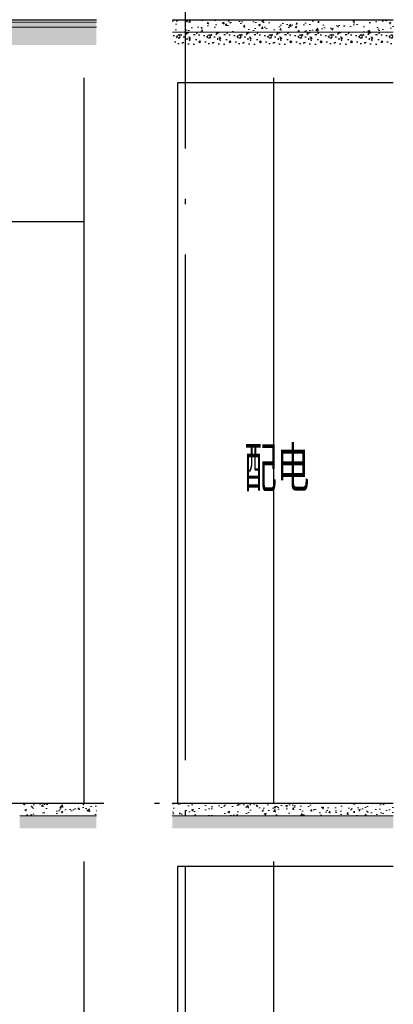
# Model space of a CAD drawing. Extents: x 1147314 to 1218578, y -272074 to -241968.
# Tile 18 of 47: x 1170450 to 1171926, y -256612 to -252716. Entities that reach past the tile are written whole.
import ezdxf

# ---------------------------------------------------------------- set-up
doc = ezdxf.new("R2010")
doc.units = 0
doc.header["$LTSCALE"] = 1000
doc.header["$MEASUREMENT"] = 0
doc.linetypes.add('230303生产综合楼-平面图_t8$0$DOTE', pattern=[2.42, 2, -0.2, 0.02, -0.2])
for name, color, linetype in [('A-SECT-SURF', 6, 'Continuous'), ('A-看线', 115, 'Continuous'), ('DIM_SYMB', 3, 'Continuous'), ('DOTE', 1, 'Continuous'), ('PUB_HATCH', 8, 'Continuous'), ('PUB_TEXT', 7, 'Continuous'), ('墙身抹灰', 6, 'Continuous')]:
    doc.layers.add(name, color=color, linetype=linetype)
doc.layers.add('墙身分层线', color=253, linetype='Continuous', lineweight=18)
doc.styles.add('_TCH_DIM', font='SIMPLEX', dxfattribs={"bigfont": 'GBCBIG'})

# ---------------------------------------------------------------- blocks, each defined once
blk = doc.blocks.new('A$C676a9bbe')
at = {"layer": 'PUB_HATCH'}
h = blk.add_hatch(dxfattribs=at)
h.set_pattern_fill('加气混凝土', color=256, scale=10, style=0)
h.set_pattern_definition([(0, (-1151356.99, 220505.91), (60, 120), [0, -120]), (0, (-1151427.19, 220489.71), (60, 120), [0, -120]), (0, (-1151388.19, 220488.51), (60, 120), [0, -120]), (0, (-1151345.59, 220523.91), (60, 120), [0, -120]), (0, (-1151395.39, 220482.51), (60, 120), [0, -120]), (0, (-1151333.59, 220599.51), (60, 120), [0, -120]), (0, (-1151370.19, 220589.91), (60, 120), [0, -120]), (0, (-1151350.99, 220574.91), (60, 120), [0, -120]), (0, (-1151448.79, 220572.51), (60, 120), [0, -120]), (0, (-1151389.99, 220567.11), (60, 120), [0, -120]), (0, (-1151412.79, 220536.51), (60, 120), [0, -120]), (0, (-1151411.59, 220491.51), (60, 120), [0, -120]), (0, (-1151366.59, 220486.71), (60, 120), [0, -120]), (0, (-1151333.59, 220539.51), (60, 120), [0, -120]), (0, (-1151445.79, 220520.91), (60, 120), [0, -120]), (0, (-1151435.59, 220541.31), (60, 120), [0, -120]), (0, (-1151388.79, 220532.91), (60, 120), [0, -120]), (0, (-1151405.59, 220515.51), (60, 120), [0, -120]), (0, (-1151415.19, 220555.11), (60, 120), [0, -120]), (0, (-1151400.19, 220600.11), (60, 120), [0, -120]), (0, (-1151440.99, 220495.71), (60, 120), [0, -120]), (0, (-1151374.99, 220575.51), (60, 120), [0, -120]), (0, (-1151430.79, 220577.31), (60, 120), [0, -120]), (0, (-1151440.39, 220592.91), (60, 120), [0, -120]), (130.601294, (-1151340.961, 220561.941), (-299.999996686, 360.000001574), [5.268311, -2207.4222]), (18.4349488, (-1151349.532, 220564.227), (299.9999989, 119.9999991), [5.421048, -753.52558]), (90, (-1151349.53, 220559.084), (60, 120), [5.142857, -234.85713]), (161.565051, (-1151344.39, 220557.37), (-300.0000015, 119.99999105), [5.421048, -753.52558]), (53.1301023, (-1151344.39, 220557.37), (60.0000001, 119.99999994), [5.714286, -594.2857]), (135, (-1151339.82, 220496.227), (-60.0000073, 119.9999919), [4.848732, -334.56252]), (45, (-1151346.675, 220496.227), (59.9999996, 119.9999995), [4.848732, -334.56252]), (135, (-1151343.247, 220492.8), (-60.0000073, 119.9999919), [4.848732, -334.56252]), (45, (-1151343.247, 220492.8), (59.9999996, 119.9999995), [4.848732, -334.56252]), (116.565051, (-1151397.53, 220576.8), (-1e-05, 239.999993), [6.388765, -127.7753]), (180, (-1151400.39, 220582.51), (-60, 120), [6.857143, -113.14285]), (63.434949, (-1151410.1, 220576.8), (5e-07, 239.999999), [6.388765, -127.7753]), (116.565051, (-1151407.25, 220571.08), (-1e-05, 239.999993), [6.388765, -127.7753]), (0, (-1151407.25, 220571.08), (60, 120), [6.857143, -113.14285]), (63.434949, (-1151400.39, 220571.08), (5e-07, 239.999999), [6.388765, -127.7753]), (107.102728, (-1151352.3894, 220536.2266), (-179.999993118, 600.000000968), [7.772269, -3256.5805]), (143.972626, (-1151354.675, 220543.655), (-1139.99998555, 839.99999905), [7.772269, -1624.404]), (180, (-1151360.96, 220548.23), (-60, 120), [7.428571, -112.57142]), (36.0273733, (-1151374.675, 220543.655), (1139.999991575, 839.999990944), [7.772269, -1624.404]), (71.5650511, (-1151376.96, 220536.798), (180.00000092, 599.99999897), [7.228063, -751.71856]), (107.102728, (-1151374.675, 220529.3694), (-179.999993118, 600.000000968), [7.772269, -3256.5805]), (143.972626, (-1151368.389, 220524.798), (-1139.99998555, 839.99999905), [7.772269, -1624.404]), (0, (-1151368.39, 220524.8), (60, 120), [7.428571, -112.57142]), (36.0273733, (-1151360.961, 220524.798), (1139.999991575, 839.999990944), [7.772269, -1624.404]), (71.5650511, (-1151354.675, 220529.37), (180.00000092, 599.99999897), [7.228063, -751.71856]), (150.255118, (-1151351.247, 220592.227), (-180.00000043, 119.99999851), [4.607004, -962.86392]), (90, (-1151355.247, 220589.94), (60, 120), [4.571429, -235.42855]), (29.7448813, (-1151355.247, 220589.941), (180.0000001, 119.99999944), [4.607004, -962.86392]), (116.565051, (-1151379.25, 220507.08), (-1e-05, 239.999993), [6.388765, -127.7753]), (168.690067, (-1151382.104, 220512.798), (-540.0000004, 119.99999699), [5.827451, -1217.9371]), (41.1859251, (-1151392.3894, 220509.941), (1499.999990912, 1319.999988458), [6.074369, -2545.1604]), (90, (-1151392.39, 220504.227), (60, 120), [5.714286, -234.2857]), (138.814074, (-1151387.818, 220500.2266), (-1499.999973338, 1320.000008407), [6.074369, -2545.1604]), (16.6992442, (-1151387.818, 220500.2266), (1979.999985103, 599.999993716), [5.96589, -2499.7075]), (60.9453959, (-1151382.1037, 220501.941), (59.99999984, 119.999998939), [5.883217, -2465.0679]), (109.983106, (-1151429.5323, 220557.3694), (-300.00000113, 839.999997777), [6.6884, -2802.4395]), (155.556045, (-1151431.818, 220563.655), (-780.000002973, 359.99999252), [6.904597, -2893.0263]), (24.4439547, (-1151444.3894, 220563.655), (780.00000039, 359.999998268), [6.904597, -2893.0263]), (70.0168934, (-1151446.675, 220557.3694), (300.000000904, 839.999997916), [6.6884, -2802.4395]), (109.983106, (-1151444.3894, 220551.0837), (-300.00000113, 839.999997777), [6.6884, -2802.4395]), (160.016893, (-1151438.104, 220548.798), (-300.00000018, 119.99999453), [6.6884, -1397.8755]), (19.9831065, (-1151438.104, 220548.798), (299.99999835, 119.99999981), [6.6884, -1397.8755]), (70.0168934, (-1151431.818, 220551.0837), (300.000000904, 839.999997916), [6.6884, -2802.4395]), (122.005383, (-1151384.961, 220546.512), (-60.00000805, 119.99999387), [5.390846, -1126.6868]), (18.4349488, (-1151392.96, 220549.37), (299.9999989, 119.9999991), [5.421048, -753.52558]), (90, (-1151392.96, 220544.227), (60, 120), [5.142857, -234.85713]), (161.565051, (-1151387.818, 220542.512), (-300.0000015, 119.99999105), [5.421048, -753.52558]), (54.4623222, (-1151387.818, 220542.512), (419.99999939, 599.9999991), [4.915614, -2059.6423]), (116.565051, (-1151419.82, 220517.37), (-1e-05, 239.999993), [6.388765, -127.7753]), (180, (-1151422.68, 220523.08), (-60, 120), [6.285714, -113.71428]), (59.0362434, (-1151432.389, 220517.369), (60.000000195, 119.99999942), [6.663946, -1392.7644]), (120.963756, (-1151428.961, 220511.655), (-60.0000082, 119.99999449), [6.663946, -1392.7644]), (0, (-1151428.96, 220511.66), (60, 120), [6.285714, -113.71428]), (63.434949, (-1151422.68, 220511.66), (5e-07, 239.999999), [6.388765, -127.7753])])
h.paths.add_polyline_path([(302.8, -100), (302.8, -50), (0, -50), (0, -100)])
h.paths.add_polyline_path([(602.8, -50), (602.8, -100), (1475.6, -100), (1475.6, -50)])
at = {"layer": '墙身分层线'}
h = blk.add_hatch(dxfattribs=at)
h.set_pattern_fill('混凝土', color=256, scale=10)
h.set_pattern_definition([(50, (-1151392.39, 220542.51), (71.7260183, -6.2752135), [7.5, -82.5]), (355, (-1151392.39, 220542.51), (-13.8751334, 75.2192134), [6, -66]), (100.4514, (-1151386.41, 220541.99), (57.850938, 68.9439542), [6.374019, -70.114211]), (46.1842, (-1151392.39, 220562.51), (106.724105, -16.5519014), [11.25, -123.75]), (96.6356, (-1151383.5, 220561.13), (93.466271, 97.411787), [9.561029, -105.1713]), (351.1842, (-1151392.39, 220562.51), (93.466195, 97.41186), [9, -99]), (21, (-1151382.39, 220557.51), (59.6907052, -40.261889), [7.5, -82.5]), (326, (-1151382.39, 220557.51), (24.331533, 72.5150045), [6, -66]), (71.4514, (-1151377.415, 220554.16), (84.022263, 32.2530497), [6.374019, -70.114211]), (37.5, (-1151392.39, 220542.512), (1.21598553, 33.2893854), [0, -65.2, 0, -67, 0, -66.25]), (7.5, (-1151392.39, 220542.512), (26.3069537, 39.4411712), [0, -38.2, 0, -63.7, 0, -25.25]), (327.5, (-1151414.69, 220542.512), (53.3822436, -2.2554872), [0, -25, 0, -78, 0, -103.5]), (317.5, (-1151424.69, 220542.51), (58.318617, 10.0104982), [0, -32.5, 0, -51.8, 0, -73.5])])
h.paths.add_polyline_path([(602.8, 0), (602.8, -50), (1475.6, -50), (1475.6, 0)])
h.paths.add_polyline_path([(302.8, -50), (302.8, 0), (0, 0), (0, -50)])
at = {"layer": 'A-SECT-SURF'}
for points in [[(0, 0), (302.8, 0)], [(602.8, 0), (1475.6, 0)]]:
    blk.add_lwpolyline(points, dxfattribs=at)
at = {"layer": '墙身分层线'}
for p, q in [((302.8, -50), (0, -50)), ((1475.6, -50), (602.8, -50))]:
    blk.add_line(p, q, dxfattribs=at)
blk = doc.blocks.new('A$Ced730f99')
at = {"layer": 'PUB_HATCH'}
h = blk.add_hatch(dxfattribs=at)
h.set_pattern_fill('加气混凝土', color=256, scale=10, style=0)
h.set_pattern_definition([(0, (-1155155.12, 220605.91), (60, 120), [0, -120]), (0, (-1155225.32, 220589.71), (60, 120), [0, -120]), (0, (-1155186.32, 220588.51), (60, 120), [0, -120]), (0, (-1155143.72, 220623.91), (60, 120), [0, -120]), (0, (-1155193.52, 220582.51), (60, 120), [0, -120]), (0, (-1155131.72, 220699.51), (60, 120), [0, -120]), (0, (-1155168.32, 220689.91), (60, 120), [0, -120]), (0, (-1155149.12, 220674.91), (60, 120), [0, -120]), (0, (-1155246.92, 220672.51), (60, 120), [0, -120]), (0, (-1155188.12, 220667.11), (60, 120), [0, -120]), (0, (-1155210.92, 220636.51), (60, 120), [0, -120]), (0, (-1155209.72, 220591.51), (60, 120), [0, -120]), (0, (-1155164.72, 220586.71), (60, 120), [0, -120]), (0, (-1155131.72, 220639.51), (60, 120), [0, -120]), (0, (-1155243.92, 220620.91), (60, 120), [0, -120]), (0, (-1155233.72, 220641.31), (60, 120), [0, -120]), (0, (-1155186.92, 220632.91), (60, 120), [0, -120]), (0, (-1155203.72, 220615.51), (60, 120), [0, -120]), (0, (-1155213.32, 220655.11), (60, 120), [0, -120]), (0, (-1155198.32, 220700.11), (60, 120), [0, -120]), (0, (-1155239.12, 220595.71), (60, 120), [0, -120]), (0, (-1155173.12, 220675.51), (60, 120), [0, -120]), (0, (-1155228.92, 220677.31), (60, 120), [0, -120]), (0, (-1155238.52, 220692.91), (60, 120), [0, -120]), (130.601294, (-1155139.0886, 220661.9406), (-299.999996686, 360.000001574), [5.268311, -2207.4222]), (18.4349488, (-1155147.66, 220664.226), (299.9999989, 119.9999991), [5.421048, -753.52558]), (90, (-1155147.66, 220659.083), (60, 120), [5.142857, -234.85713]), (161.565051, (-1155142.517, 220657.37), (-300.0000015, 119.99999105), [5.421048, -753.52558]), (53.1301023, (-1155142.517, 220657.37), (60.0000001, 119.99999994), [5.714286, -594.2857]), (135, (-1155137.946, 220596.226), (-60.0000073, 119.9999919), [4.848732, -334.56252]), (45, (-1155144.803, 220596.226), (59.9999996, 119.9999995), [4.848732, -334.56252]), (135, (-1155141.374, 220592.798), (-60.0000073, 119.9999919), [4.848732, -334.56252]), (45, (-1155141.374, 220592.798), (59.9999996, 119.9999995), [4.848732, -334.56252]), (116.565051, (-1155195.66, 220676.8), (-1e-05, 239.999993), [6.388765, -127.7753]), (180, (-1155198.52, 220682.51), (-60, 120), [6.857143, -113.14285]), (63.434949, (-1155208.23, 220676.8), (5e-07, 239.999999), [6.388765, -127.7753]), (116.565051, (-1155205.37, 220671.08), (-1e-05, 239.999993), [6.388765, -127.7753]), (0, (-1155205.37, 220671.08), (60, 120), [6.857143, -113.14285]), (63.434949, (-1155198.52, 220671.08), (5e-07, 239.999999), [6.388765, -127.7753]), (107.102728, (-1155150.517, 220636.2263), (-179.999993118, 600.000000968), [7.772269, -3256.5805]), (143.972626, (-1155152.803, 220643.655), (-1139.99998555, 839.99999905), [7.772269, -1624.404]), (180, (-1155159.09, 220648.23), (-60, 120), [7.428571, -112.57142]), (36.0273733, (-1155172.803, 220643.655), (1139.999991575, 839.999990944), [7.772269, -1624.404]), (71.5650511, (-1155175.089, 220636.798), (180.00000092, 599.99999897), [7.228063, -751.71856]), (107.102728, (-1155172.803, 220629.369), (-179.999993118, 600.000000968), [7.772269, -3256.5805]), (143.972626, (-1155166.517, 220624.798), (-1139.99998555, 839.99999905), [7.772269, -1624.404]), (0, (-1155166.52, 220624.8), (60, 120), [7.428571, -112.57142]), (36.0273733, (-1155159.089, 220624.798), (1139.999991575, 839.999990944), [7.772269, -1624.404]), (71.5650511, (-1155152.803, 220629.37), (180.00000092, 599.99999897), [7.228063, -751.71856]), (150.255118, (-1155149.374, 220692.226), (-180.00000043, 119.99999851), [4.607004, -962.86392]), (90, (-1155153.374, 220689.94), (60, 120), [4.571429, -235.42855]), (29.7448813, (-1155153.374, 220689.94), (180.0000001, 119.99999944), [4.607004, -962.86392]), (116.565051, (-1155177.37, 220607.08), (-1e-05, 239.999993), [6.388765, -127.7753]), (168.690067, (-1155180.231, 220612.798), (-540.0000004, 119.99999699), [5.827451, -1217.9371]), (41.1859251, (-1155190.517, 220609.9406), (1499.999990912, 1319.999988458), [6.074369, -2545.1604]), (90, (-1155190.52, 220604.226), (60, 120), [5.714286, -234.2857]), (138.814074, (-1155185.9457, 220600.2263), (-1499.999973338, 1320.000008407), [6.074369, -2545.1604]), (16.6992442, (-1155185.946, 220600.2263), (1979.999985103, 599.999993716), [5.96589, -2499.7075]), (60.9453959, (-1155180.2314, 220601.9406), (59.99999984, 119.999998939), [5.883217, -2465.0679]), (109.983106, (-1155227.66, 220657.369), (-300.00000113, 839.999997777), [6.6884, -2802.4395]), (155.556045, (-1155229.9457, 220663.655), (-780.000002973, 359.99999252), [6.904597, -2893.0263]), (24.4439547, (-1155242.517, 220663.655), (780.00000039, 359.999998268), [6.904597, -2893.0263]), (70.0168934, (-1155244.803, 220657.369), (300.000000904, 839.999997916), [6.6884, -2802.4395]), (109.983106, (-1155242.517, 220651.0835), (-300.00000113, 839.999997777), [6.6884, -2802.4395]), (160.016893, (-1155236.231, 220648.798), (-300.00000018, 119.99999453), [6.6884, -1397.8755]), (19.9831065, (-1155236.231, 220648.798), (299.99999835, 119.99999981), [6.6884, -1397.8755]), (70.0168934, (-1155229.9457, 220651.0835), (300.000000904, 839.999997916), [6.6884, -2802.4395]), (122.005383, (-1155183.089, 220646.512), (-60.00000805, 119.99999387), [5.390846, -1126.6868]), (18.4349488, (-1155191.089, 220649.37), (299.9999989, 119.9999991), [5.421048, -753.52558]), (90, (-1155191.09, 220644.226), (60, 120), [5.142857, -234.85713]), (161.565051, (-1155185.946, 220642.512), (-300.0000015, 119.99999105), [5.421048, -753.52558]), (54.4623222, (-1155185.946, 220642.512), (419.99999939, 599.9999991), [4.915614, -2059.6423]), (116.565051, (-1155217.95, 220617.37), (-1e-05, 239.999993), [6.388765, -127.7753]), (180, (-1155220.8, 220623.08), (-60, 120), [6.285714, -113.71428]), (59.0362434, (-1155230.517, 220617.369), (60.000000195, 119.99999942), [6.663946, -1392.7644]), (120.963756, (-1155227.089, 220611.655), (-60.0000082, 119.99999449), [6.663946, -1392.7644]), (0, (-1155227.09, 220611.65), (60, 120), [6.285714, -113.71428]), (63.434949, (-1155220.8, 220611.65), (5e-07, 239.999999), [6.388765, -127.7753])])
h.paths.add_polyline_path([(-3622.7, 70), (-3622.7, 0), (-1172.7, 0), (-1172.7, 70)])
h = blk.add_hatch(dxfattribs=at)
h.set_pattern_fill('加气混凝土', color=256, scale=10, style=0)
h.set_pattern_definition([(0, (-1152832.56, 220605.91), (60, 120), [0, -120]), (0, (-1152902.76, 220589.71), (60, 120), [0, -120]), (0, (-1152863.76, 220588.51), (60, 120), [0, -120]), (0, (-1152821.16, 220623.91), (60, 120), [0, -120]), (0, (-1152870.96, 220582.51), (60, 120), [0, -120]), (0, (-1152809.16, 220699.51), (60, 120), [0, -120]), (0, (-1152845.76, 220689.91), (60, 120), [0, -120]), (0, (-1152826.56, 220674.91), (60, 120), [0, -120]), (0, (-1152924.36, 220672.51), (60, 120), [0, -120]), (0, (-1152865.56, 220667.11), (60, 120), [0, -120]), (0, (-1152888.36, 220636.51), (60, 120), [0, -120]), (0, (-1152887.16, 220591.51), (60, 120), [0, -120]), (0, (-1152842.16, 220586.71), (60, 120), [0, -120]), (0, (-1152809.16, 220639.51), (60, 120), [0, -120]), (0, (-1152921.36, 220620.91), (60, 120), [0, -120]), (0, (-1152911.16, 220641.31), (60, 120), [0, -120]), (0, (-1152864.36, 220632.91), (60, 120), [0, -120]), (0, (-1152881.16, 220615.51), (60, 120), [0, -120]), (0, (-1152890.76, 220655.11), (60, 120), [0, -120]), (0, (-1152875.76, 220700.11), (60, 120), [0, -120]), (0, (-1152916.56, 220595.71), (60, 120), [0, -120]), (0, (-1152850.56, 220675.51), (60, 120), [0, -120]), (0, (-1152906.36, 220677.31), (60, 120), [0, -120]), (0, (-1152915.96, 220692.91), (60, 120), [0, -120]), (130.601294, (-1152816.5266, 220661.938), (-299.999996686, 360.000001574), [5.268311, -2207.4222]), (18.4349488, (-1152825.098, 220664.223), (299.9999989, 119.9999991), [5.421048, -753.52558]), (90, (-1152825.1, 220659.08), (60, 120), [5.142857, -234.85713]), (161.565051, (-1152819.955, 220657.366), (-300.0000015, 119.99999105), [5.421048, -753.52558]), (53.1301023, (-1152819.955, 220657.366), (60.0000001, 119.99999994), [5.714286, -594.2857]), (135, (-1152815.384, 220596.223), (-60.0000073, 119.9999919), [4.848732, -334.56252]), (45, (-1152822.24, 220596.223), (59.9999996, 119.9999995), [4.848732, -334.56252]), (135, (-1152818.812, 220592.795), (-60.0000073, 119.9999919), [4.848732, -334.56252]), (45, (-1152818.812, 220592.795), (59.9999996, 119.9999995), [4.848732, -334.56252]), (116.565051, (-1152873.1, 220676.8), (-1e-05, 239.999993), [6.388765, -127.7753]), (180, (-1152875.96, 220682.51), (-60, 120), [6.857143, -113.14285]), (63.434949, (-1152885.67, 220676.8), (5e-07, 239.999999), [6.388765, -127.7753]), (116.565051, (-1152882.81, 220671.08), (-1e-05, 239.999993), [6.388765, -127.7753]), (0, (-1152882.81, 220671.08), (60, 120), [6.857143, -113.14285]), (63.434949, (-1152875.96, 220671.08), (5e-07, 239.999999), [6.388765, -127.7753]), (107.102728, (-1152827.955, 220636.2234), (-179.999993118, 600.000000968), [7.772269, -3256.5805]), (143.972626, (-1152830.241, 220643.652), (-1139.99998555, 839.99999905), [7.772269, -1624.404]), (180, (-1152836.53, 220648.22), (-60, 120), [7.428571, -112.57142]), (36.0273733, (-1152850.241, 220643.652), (1139.999991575, 839.999990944), [7.772269, -1624.404]), (71.5650511, (-1152852.527, 220636.795), (180.00000092, 599.99999897), [7.228063, -751.71856]), (107.102728, (-1152850.241, 220629.3663), (-179.999993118, 600.000000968), [7.772269, -3256.5805]), (143.972626, (-1152843.955, 220624.795), (-1139.99998555, 839.99999905), [7.772269, -1624.404]), (0, (-1152843.96, 220624.8), (60, 120), [7.428571, -112.57142]), (36.0273733, (-1152836.527, 220624.795), (1139.999991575, 839.999990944), [7.772269, -1624.404]), (71.5650511, (-1152830.24, 220629.366), (180.00000092, 599.99999897), [7.228063, -751.71856]), (150.255118, (-1152826.812, 220692.223), (-180.00000043, 119.99999851), [4.607004, -962.86392]), (90, (-1152830.81, 220689.94), (60, 120), [4.571429, -235.42855]), (29.7448813, (-1152830.812, 220689.938), (180.0000001, 119.99999944), [4.607004, -962.86392]), (116.565051, (-1152854.81, 220607.08), (-1e-05, 239.999993), [6.388765, -127.7753]), (168.690067, (-1152857.67, 220612.795), (-540.0000004, 119.99999699), [5.827451, -1217.9371]), (41.1859251, (-1152867.955, 220609.9377), (1499.999990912, 1319.999988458), [6.074369, -2545.1604]), (90, (-1152867.955, 220604.223), (60, 120), [5.714286, -234.2857]), (138.814074, (-1152863.384, 220600.2234), (-1499.999973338, 1320.000008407), [6.074369, -2545.1604]), (16.6992442, (-1152863.384, 220600.2234), (1979.999985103, 599.999993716), [5.96589, -2499.7075]), (60.9453959, (-1152857.6695, 220601.938), (59.99999984, 119.999998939), [5.883217, -2465.0679]), (109.983106, (-1152905.098, 220657.3663), (-300.00000113, 839.999997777), [6.6884, -2802.4395]), (155.556045, (-1152907.384, 220663.652), (-780.000002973, 359.99999252), [6.904597, -2893.0263]), (24.4439547, (-1152919.955, 220663.652), (780.00000039, 359.999998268), [6.904597, -2893.0263]), (70.0168934, (-1152922.241, 220657.3663), (300.000000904, 839.999997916), [6.6884, -2802.4395]), (109.983106, (-1152919.955, 220651.0806), (-300.00000113, 839.999997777), [6.6884, -2802.4395]), (160.016893, (-1152913.67, 220648.795), (-300.00000018, 119.99999453), [6.6884, -1397.8755]), (19.9831065, (-1152913.67, 220648.795), (299.99999835, 119.99999981), [6.6884, -1397.8755]), (70.0168934, (-1152907.384, 220651.0806), (300.000000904, 839.999997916), [6.6884, -2802.4395]), (122.005383, (-1152860.527, 220646.509), (-60.00000805, 119.99999387), [5.390846, -1126.6868]), (18.4349488, (-1152868.527, 220649.366), (299.9999989, 119.9999991), [5.421048, -753.52558]), (90, (-1152868.527, 220644.223), (60, 120), [5.142857, -234.85713]), (161.565051, (-1152863.384, 220642.51), (-300.0000015, 119.99999105), [5.421048, -753.52558]), (54.4623222, (-1152863.384, 220642.509), (419.99999939, 599.9999991), [4.915614, -2059.6423]), (116.565051, (-1152895.38, 220617.37), (-1e-05, 239.999993), [6.388765, -127.7753]), (180, (-1152898.24, 220623.08), (-60, 120), [6.285714, -113.71428]), (59.0362434, (-1152907.955, 220617.366), (60.000000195, 119.99999942), [6.663946, -1392.7644]), (120.963756, (-1152904.527, 220611.652), (-60.0000082, 119.99999449), [6.663946, -1392.7644]), (0, (-1152904.53, 220611.65), (60, 120), [6.285714, -113.71428]), (63.434949, (-1152898.24, 220611.65), (5e-07, 239.999999), [6.388765, -127.7753])])
h.paths.add_polyline_path([(-872.7, 50), (-872.7, 0), (0, 0), (0, 50)])
h.paths.add_polyline_path([(-1172.7, 50), (-1172.7, 0), (-1172.7, 0), (-1172.7, 50)])
at = {"layer": '墙身分层线'}
h = blk.add_hatch(dxfattribs=at)
h.set_pattern_fill('混凝土', color=256, scale=10)
h.set_pattern_definition([(50, (-1155190.52, 220642.51), (71.7260183, -6.2752135), [7.5, -82.5]), (355, (-1155190.52, 220642.51), (-13.8751334, 75.2192134), [6, -66]), (100.4514, (-1155184.54, 220641.99), (57.850938, 68.9439542), [6.374019, -70.114211]), (46.1842, (-1155190.52, 220662.51), (106.724105, -16.5519014), [11.25, -123.75]), (96.6356, (-1155181.62, 220661.13), (93.466271, 97.411787), [9.561029, -105.1713]), (351.1842, (-1155190.52, 220662.51), (93.466195, 97.41186), [9, -99]), (21, (-1155180.52, 220657.51), (59.6907052, -40.261889), [7.5, -82.5]), (326, (-1155180.52, 220657.51), (24.331533, 72.5150045), [6, -66]), (71.4514, (-1155175.54, 220654.16), (84.022263, 32.2530497), [6.374019, -70.114211]), (37.5, (-1155190.517, 220642.512), (1.21598553, 33.2893854), [0, -65.2, 0, -67, 0, -66.25]), (7.5, (-1155190.517, 220642.512), (26.3069537, 39.4411712), [0, -38.2, 0, -63.7, 0, -25.25]), (327.5, (-1155212.817, 220642.512), (53.3822436, -2.2554872), [0, -25, 0, -78, 0, -103.5]), (317.5, (-1155222.817, 220642.51), (58.318617, 10.0104982), [0, -32.5, 0, -51.8, 0, -73.5])])
h.paths.add_polyline_path([(-3622.7, 90), (-3622.7, 70), (-1172.7, 70), (-1172.7, 90)])
h = blk.add_hatch(dxfattribs=at)
h.set_pattern_fill('混凝土', color=256, scale=10)
h.set_pattern_definition([(50, (-1152867.955, 220642.51), (71.7260183, -6.2752135), [7.5, -82.5]), (355, (-1152867.955, 220642.51), (-13.8751334, 75.2192134), [6, -66]), (100.4514, (-1152861.98, 220641.986), (57.850938, 68.9439542), [6.374019, -70.114211]), (46.1842, (-1152867.955, 220662.51), (106.724105, -16.5519014), [11.25, -123.75]), (96.6356, (-1152859.06, 220661.13), (93.466271, 97.411787), [9.561029, -105.1713]), (351.1842, (-1152867.96, 220662.51), (93.466195, 97.41186), [9, -99]), (21, (-1152857.955, 220657.51), (59.6907052, -40.261889), [7.5, -82.5]), (326, (-1152857.955, 220657.51), (24.331533, 72.5150045), [6, -66]), (71.4514, (-1152852.98, 220654.154), (84.022263, 32.2530497), [6.374019, -70.114211]), (37.5, (-1152867.955, 220642.51), (1.21598553, 33.2893854), [0, -65.2, 0, -67, 0, -66.25]), (7.5, (-1152867.955, 220642.51), (26.3069537, 39.4411712), [0, -38.2, 0, -63.7, 0, -25.25]), (327.5, (-1152890.255, 220642.51), (53.3822436, -2.2554872), [0, -25, 0, -78, 0, -103.5]), (317.5, (-1152900.255, 220642.51), (58.318617, 10.0104982), [0, -32.5, 0, -51.8, 0, -73.5])])
h.paths.add_polyline_path([(-872.7, 100), (-872.7, 50), (0, 50), (0, 100)])
h.paths.add_polyline_path([(-1172.7, 100), (-1172.7, 50), (-1172.7, 50), (-1172.7, 100)])
at = {"layer": 'A-SECT-SURF'}
for p, q in [((-3622.7, 100), (-1172.7, 100)), ((-872.7, 100), (0, 100))]:
    blk.add_line(p, q, dxfattribs=at)
blk.add_lwpolyline([(-872.7, 100), (0, 100)], dxfattribs=at)
at = {"layer": '墙身分层线'}
for p, q in [((-1172.7, 90), (-3622.7, 90)), ((-1172.7, 70), (-3622.7, 70)), ((0, 50), (-872.7, 50))]:
    blk.add_line(p, q, dxfattribs=at)

msp = doc.modelspace()

# ---------------------------------------------------------------- linework, layer by layer
at = {"layer": 'A-看线'}
for p, q in [((1171453.2, -252946), (1171453.2, -255816)), ((1171453.1, -256046), (1171453.1, -259016))]:
    msp.add_line(p, q, dxfattribs=at)
for points in [[(1170703.1, -252946), (1170703.2, -255816)], [(1170703.2, -253516), (1168453.2, -253516)], [(1170703.2, -256046), (1170703.2, -259016)]]:
    msp.add_lwpolyline(points, dxfattribs=at)
at = {"layer": 'DOTE', "linetype": '230303生产综合楼-平面图_t8$0$DOTE'}
msp.add_line((1171103.2, -243965.3), (1171103.2, -270637.6), dxfattribs=at)
msp.add_lwpolyline([(1168783, -255816), (1171925.9, -255816)], dxfattribs=at)
at = {"layer": '墙身抹灰'}
for points in [[(1171925.9, -252966), (1171073.2, -252966), (1171073.2, -255816)], [(1171925.9, -256066), (1171073.2, -256066), (1171073.2, -259016)]]:
    msp.add_lwpolyline(points, dxfattribs=at)

# ---------------------------------------------------------------- block references
at = {"layer": 'DIM_SYMB'}
for name, p in [('A$Ced730f99', (1171925.9, -252816)), ('A$C676a9bbe', (1170450.3, -255816))]:
    msp.add_blockref(name, p, dxfattribs=at)

# ---------------------------------------------------------------- texts
at = {"layer": 'PUB_TEXT', "style": '_TCH_DIM'}
msp.add_text('配电', height=178.72, dxfattribs=at).set_placement((1171337.2, -254583.3))

doc.saveas('drawing.dxf')
